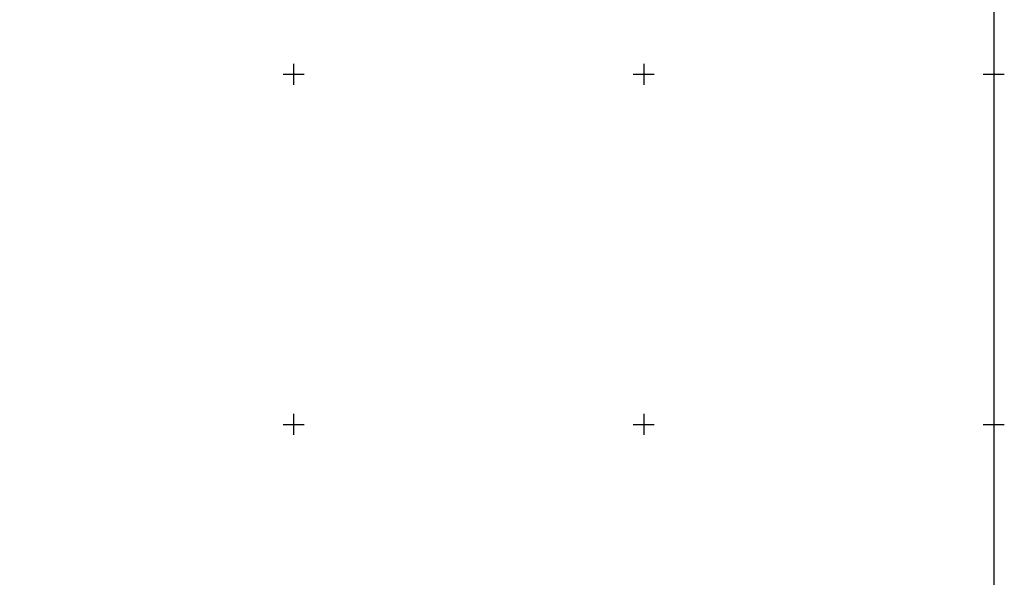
# Model space of a CAD drawing. Header units: metres. Extents: x 703769 to 722343, y 4313031 to 4317457.
# Tile 254 of 256: x 708789 to 708930, y 4313757 to 4313836. Entities that reach past the tile are written whole.
import ezdxf

# ---------------------------------------------------------------- set-up
doc = ezdxf.new("R2010")
doc.units = ezdxf.units.M
doc.header["$LTSCALE"] = 0.5
doc.layers.add('(001) Сетка', color=92, linetype='Continuous')
doc.layers.add('(002) Рамка', color=7, linetype='Continuous')

# ---------------------------------------------------------------- blocks, each defined once
blk = doc.blocks.new('Setka')
at = {"layer": '(001) Сетка'}
for p, q in [((0, 1.5), (0, -1.5)), ((-1.5, 0), (1.5, 0))]:
    blk.add_line(p, q, dxfattribs=at)

msp = doc.modelspace()

# ---------------------------------------------------------------- linework, layer by layer
at = {"layer": '(002) Рамка', "color": 0}
msp.add_lwpolyline([(707528.465, 4316578.456), (708928.465, 4316578.456), (708928.465, 4313678.456), (707528.465, 4313678.456)], close=True, dxfattribs=at)

# ---------------------------------------------------------------- block references
at = {"layer": '(001) Сетка'}
for p in [(708828.465, 4313828.456), (708878.465, 4313828.456), (708928.465, 4313828.456), (708828.465, 4313778.456), (708878.465, 4313778.456), (708928.465, 4313778.456)]:
    msp.add_blockref('Setka', p, dxfattribs=at)

doc.saveas('drawing.dxf')
